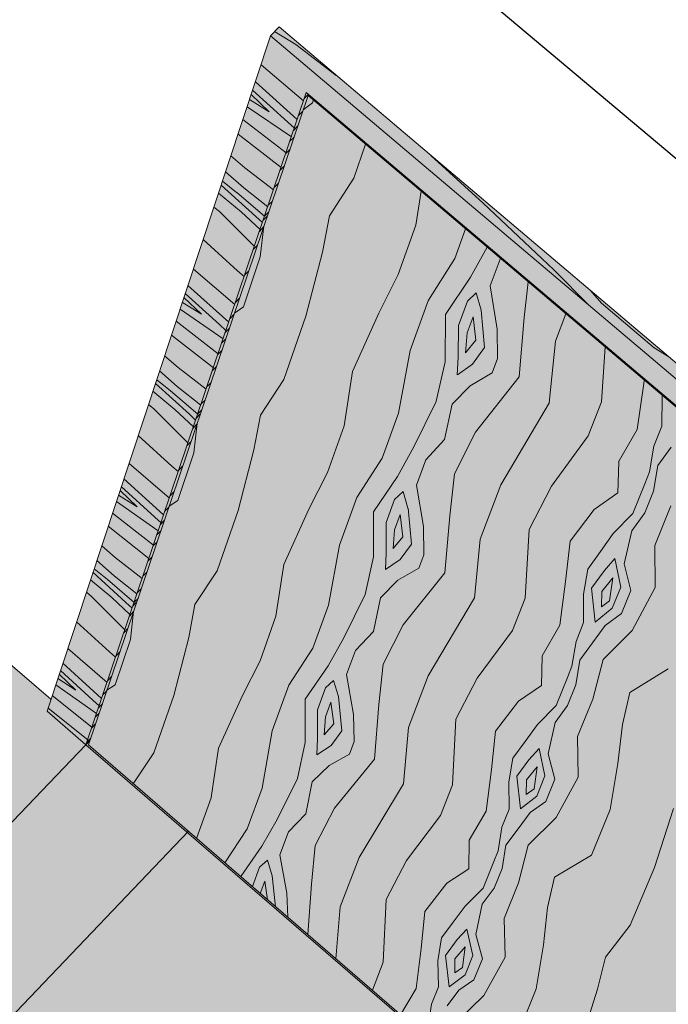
# Model space of a CAD drawing. Header units: centimetres. Extents: x 1151.07 to 1152.71, y 1902.53 to 1904.06.
# Tile 22 of 65: x 1151.91 to 1152.01, y 1902.99 to 1903.14. Entities that reach past the tile are written whole.
import ezdxf

# ---------------------------------------------------------------- set-up
doc = ezdxf.new("R2010")
doc.units = ezdxf.units.CM
for name, color, linetype, lineweight in [('_Przerywana-1', 254, 'Continuous', 9), ('Drzwi', 7, 'Continuous', 9), ('Drzwi-1', 250, 'Continuous', 9), ('Drzwi-3', 254, 'Continuous', 9), ('Wzór powierzchni', 7, 'Continuous', 9), ('Wzór powierzchni-1', 250, 'Continuous', 9), ('Ściany', 7, 'Continuous', 9), ('Ściany-1', 250, 'Continuous', 25)]:
    doc.layers.add(name, color=color, linetype=linetype, lineweight=lineweight)
doc.layers.add('Drzwi-2', color=7, linetype='Continuous', lineweight=9, true_color=0xebd9b4)
doc.layers.add('Wzór powierzchni-3', color=7, linetype='Continuous', lineweight=9, true_color=0xf1ebe7)

# ---------------------------------------------------------------- blocks, each defined once
blk = doc.blocks.new('FP_2-Aksono Kopia 1')
at = {"layer": 'Drzwi-2'}
blk.add_hatch(color=256, dxfattribs=at).paths.add_polyline_path([(1152.01932, 1902.94363), (1152.06441, 1903.04135), (1151.94673, 1903.14102), (1151.91208, 1903.03632), (1151.91811, 1903.0311), (1151.95226, 1903.13221), (1152.05623, 1903.0441), (1152.01312, 1902.94899), (1152.01823, 1902.94457)])
blk = doc.blocks.new('FP_3-Aksono Kopia 1')
at = {"layer": 'Drzwi-2'}
blk.add_hatch(color=256, dxfattribs=at).paths.add_polyline_path([(1151.91811, 1903.0311), (1151.91872, 1903.03173), (1151.95261, 1903.13184), (1151.95261, 1903.13192), (1151.95226, 1903.13221), (1151.91849, 1903.03222)])
blk = doc.blocks.new('FP_4-Aksono Kopia 1')
at = {"layer": 'Drzwi-2'}
blk.add_hatch(color=256, dxfattribs=at).paths.add_polyline_path([(1152.06441, 1903.04135), (1152.06572, 1903.04275), (1151.94804, 1903.14238), (1151.94673, 1903.14102), (1152.06294, 1903.04259)])
blk = doc.blocks.new('FP_5-Aksono Kopia 1')
at = {"layer": 'Drzwi-2'}
h = blk.add_hatch(color=256, dxfattribs=at)
h.paths.add_polyline_path([(1152.01291, 1902.94947), (1152.05582, 1903.04424), (1151.95254, 1903.13177), (1151.91849, 1903.03107), (1152.00301, 1902.95802)])
h.paths.add_polyline_path([(1152.02524, 1902.99442), (1152.02524, 1902.99447), (1152.02527, 1902.99442)])
h.paths.add_polyline_path([(1152.02522, 1902.99443), (1152.02458, 1902.99492), (1152.0242, 1902.99531), (1152.02463, 1902.99614), (1152.02519, 1902.99572), (1152.0256, 1902.9953), (1152.02522, 1902.99444)])
h.paths.add_polyline_path([(1152.02529, 1902.99444), (1152.02567, 1902.99539), (1152.02538, 1902.99562), (1152.02462, 1902.99628), (1152.02497, 1902.99669), (1152.0109, 1903.00875), (1152.01099, 1903.00898), (1152.01151, 1903.00967), (1152.01236, 1903.01058), (1152.01265, 1903.01073), (1152.02462, 1903.00048), (1152.02475, 1903.00064), (1152.02545, 1903.00136), (1152.02661, 1903.00113), (1152.02707, 1903.00171), (1152.02618, 1903.00329), (1152.02611, 1903.0039), (1152.02649, 1903.00447), (1152.02707, 1903.00508), (1152.02838, 1903.00481), (1152.03027, 1903.0035), (1152.03184, 1903.00175), (1152.03251, 1903.00043), (1152.03204, 1902.99953), (1152.03171, 1902.99926), (1152.03159, 1902.99907), (1152.03109, 1902.999), (1152.03057, 1902.99908), (1152.03012, 1902.99928), (1152.02901, 1902.99976), (1152.02882, 1902.99955), (1152.03008, 1902.99822), (1152.03081, 1902.99665), (1152.0305, 1902.99598), (1152.03005, 1902.99557), (1152.02993, 1902.99538), (1152.02939, 1902.9953), (1152.02875, 1902.99544), (1152.02837, 1902.99562), (1152.02742, 1902.99616), (1152.02709, 1902.99607), (1152.02669, 1902.99583), (1152.0256, 1902.99475)])
blk = doc.blocks.new('FP_7-Aksono Kopia 1')
at = {"layer": 'Drzwi-2'}
blk.add_hatch(color=256, dxfattribs=at).paths.add_polyline_path([(1152.05582, 1903.04424), (1152.05593, 1903.04435), (1151.95261, 1903.13184), (1151.95254, 1903.13177), (1152.04902, 1903.05)])
blk = doc.blocks.new('FP_9-Aksono Kopia 1')
at = {"layer": 'Wzór powierzchni-3'}
h = blk.add_hatch(color=256, dxfattribs=at)
h.paths.add_polyline_path([(1151.97361, 1902.76701), (1152.04515, 1902.84539), (1152.04215, 1902.84628), (1152.03921, 1902.84773), (1152.03622, 1902.84948), (1152.03116, 1902.85391), (1152.02726, 1902.8593), (1152.02475, 1902.86534), (1152.02426, 1902.86816), (1152.02377, 1902.87168), (1152.02437, 1902.87794), (1152.02652, 1902.88376), (1152.03022, 1902.88894), (1152.03112, 1902.88969), (1152.03504, 1902.8929), (1152.03565, 1902.89324), (1152.05034, 1902.90488), (1152.04706, 1902.9102), (1152.04621, 1902.91189), (1152.04547, 1902.91401), (1152.04485, 1902.91599), (1152.04382, 1902.91907), (1152.04335, 1902.92337), (1152.04325, 1902.9242), (1152.04317, 1902.92537), (1152.02053, 1902.94493), (1152.01932, 1902.94363), (1152.01312, 1902.94899), (1152.01375, 1902.95037), (1152.01291, 1902.94947), (1151.9185, 1903.0311), (1151.91872, 1903.03173), (1151.91811, 1903.0311), (1151.91208, 1903.03632), (1151.91267, 1903.03812), (1151.4963, 1903.39787), (1151.49508, 1903.39674), (1151.48968, 1903.4014), (1151.48966, 1903.40215), (1151.4894, 1903.40192), (1151.41416, 1903.46694), (1151.41415, 1903.46709), (1151.41392, 1903.46688), (1151.40865, 1903.47144), (1151.40847, 1903.47376), (1151.39036, 1903.4894), (1151.361, 1903.46555), (1151.36471, 1903.4312), (1151.30306, 1903.38079), (1151.30251, 1903.37854), (1151.40201, 1903.28996), (1151.40579, 1903.29202), (1151.41436, 1903.29511), (1151.42334, 1903.29688), (1151.43249, 1903.29729), (1151.44156, 1903.29632), (1151.45033, 1903.29401), (1151.45855, 1903.29041), (1151.466, 1903.28561), (1151.47248, 1903.27975), (1151.47782, 1903.27297), (1151.48186, 1903.26546), (1151.48449, 1903.25742), (1151.48564, 1903.24906), (1151.48569, 1903.24774), (1151.48527, 1903.2391), (1151.48339, 1903.23088), (1151.48003, 1903.22298), (1151.47902, 1903.2214), (1151.49572, 1903.20653), (1151.5297, 1903.22606), (1151.5323, 1903.22709), (1151.53564, 1903.22731), (1151.53826, 1903.22667), (1151.53968, 1903.22609), (1151.5417, 1903.22681), (1151.54434, 1903.22686), (1151.54649, 1903.22621), (1151.548, 1903.22535), (1151.54953, 1903.22393), (1151.55095, 1903.22219), (1151.58316, 1903.1745), (1151.58637, 1903.17634), (1151.58753, 1903.17695), (1151.58918, 1903.17731), (1151.59125, 1903.17732), (1151.59373, 1903.17657), (1151.59449, 1903.17621), (1151.59604, 1903.17514), (1151.59757, 1903.17363), (1151.59915, 1903.17155), (1151.60015, 1903.16991), (1151.6008, 1903.16868), (1151.60142, 1903.16735), (1151.60193, 1903.16594), (1151.60239, 1903.16388), (1151.60247, 1903.16234), (1151.60248, 1903.16193), (1151.60217, 1903.16021), (1151.60126, 1903.15801), (1151.58909, 1903.13839), (1151.588, 1903.13691), (1151.58641, 1903.13567), (1151.58181, 1903.13296), (1151.58255, 1903.13215), (1151.5828, 1903.1315), (1151.58284, 1903.13129), (1151.5828, 1903.13086), (1151.58264, 1903.13044), (1151.58236, 1903.13008), (1151.582, 1903.12972), (1151.60389, 1903.11023), (1151.68987, 1903.19478), (1151.7534, 1903.13959), (1151.73679, 1903.04583), (1151.69418, 1903.00266), (1151.94385, 1902.77949), (1151.95096, 1902.78722), (1151.9684, 1902.77167)])
h.paths.add_polyline_path([(1152.04617, 1902.84652), (1152.06478, 1902.89058), (1152.06441, 1902.89085), (1152.05936, 1902.89355), (1152.05327, 1902.89522), (1152.04706, 1902.89546), (1152.04099, 1902.89423), (1152.03636, 1902.89203), (1152.03098, 1902.88771), (1152.02772, 1902.88306), (1152.0257, 1902.87757), (1152.02513, 1902.87162), (1152.02606, 1902.8656), (1152.02845, 1902.85987), (1152.03215, 1902.85484), (1152.03311, 1902.85391), (1152.03696, 1902.85063), (1152.0377, 1902.85015), (1152.04259, 1902.8475), (1152.04611, 1902.84653)])
h.paths.add_polyline_path([(1152.04894, 1902.84949), (1152.07492, 1902.87793), (1152.07349, 1902.88131), (1152.06977, 1902.88629), (1152.06881, 1902.88722), (1152.06596, 1902.88969), (1152.05095, 1902.85423)])
h.paths.add_polyline_path([(1152.07686, 1902.88005), (1152.08514, 1902.88911), (1152.08496, 1902.88926), (1152.08136, 1902.88914), (1152.08032, 1902.8891), (1152.0779, 1902.88909), (1152.07774, 1902.88767)])
h.paths.add_polyline_path([(1152.07547, 1902.88006), (1152.07652, 1902.8894), (1152.07521, 1902.88964), (1152.07331, 1902.89), (1152.07301, 1902.89), (1152.07274, 1902.89013), (1152.07255, 1902.89023), (1152.07042, 1902.89072), (1152.06701, 1902.89217), (1152.06649, 1902.89092), (1152.07076, 1902.88722), (1152.07292, 1902.88445), (1152.07467, 1902.88187), (1152.07546, 1902.88009)])
h.paths.add_polyline_path([(1152.07846, 1902.89052), (1152.08333, 1902.89067), (1152.07856, 1902.8948), (1152.07808, 1902.8906)])
h.paths.add_polyline_path([(1152.0767, 1902.89087), (1152.07727, 1902.89591), (1152.07436, 1902.89842), (1152.07395, 1902.89141), (1152.07614, 1902.89098)])
h.paths.add_polyline_path([(1152.0725, 1902.8917), (1152.07296, 1902.89964), (1152.07092, 1902.90139), (1152.06754, 1902.89342), (1152.07076, 1902.89204), (1152.07246, 1902.89171)])
h.paths.add_polyline_path([(1152.06531, 1902.89182), (1152.06565, 1902.89269), (1152.06441, 1902.8932), (1152.06264, 1902.8941), (1152.05608, 1902.89869), (1152.05464, 1902.9001), (1152.05274, 1902.90225), (1152.05127, 1902.90382), (1152.04082, 1902.89556), (1152.04706, 1902.89676), (1152.05143, 1902.89671), (1152.05339, 1902.89651), (1152.05988, 1902.89471), (1152.06522, 1902.89186)])
h.paths.add_polyline_path([(1152.06622, 1902.89398), (1152.06977, 1902.90239), (1152.06007, 1902.91077), (1152.05236, 1902.90464), (1152.057, 1902.89969), (1152.06349, 1902.89515), (1152.06486, 1902.89456)])
h.paths.add_polyline_path([(1152.05143, 1902.90575), (1152.05897, 1902.91172), (1152.04477, 1902.92399), (1152.04531, 1902.91902), (1152.04773, 1902.91189), (1152.05133, 1902.90591)])
blk = doc.blocks.new('FP_28-Aksono Kopia 1')
at = {"layer": 'Drzwi-3'}
for p, q in [((1151.94524, 1903.13653), (1151.95183, 1903.13094)), ((1151.94437, 1903.13389), (1151.95085, 1903.12804)), ((1151.94371, 1903.1319), (1151.94649, 1903.12925)), ((1151.94938, 1903.12762), (1151.94393, 1903.13256)), ((1151.94649, 1903.12925), (1151.94345, 1903.13112)), ((1151.94308, 1903.12999), (1151.94994, 1903.12533)), ((1151.94243, 1903.12804), (1151.94911, 1903.12288)), ((1151.94937, 1903.12763), (1151.95041, 1903.12671)), ((1151.94168, 1903.12578), (1151.94834, 1903.1206)), ((1151.94056, 1903.12238), (1151.94273, 1903.12054)), ((1151.93974, 1903.11992), (1151.94255, 1903.11744)), ((1151.94273, 1903.12054), (1151.94717, 1903.11714)), ((1151.93927, 1903.11849), (1151.94146, 1903.11674)), ((1151.93865, 1903.1166), (1151.94216, 1903.11373)), ((1151.93907, 1903.11787), (1151.94445, 1903.11298)), ((1151.94147, 1903.11674), (1151.94579, 1903.11306)), ((1151.94256, 1903.11743), (1151.94628, 1903.1145)), ((1151.93794, 1903.11446), (1151.9388, 1903.11376)), ((1151.93879, 1903.11377), (1151.94421, 1903.10837)), ((1151.94216, 1903.11372), (1151.94509, 1903.11097)), ((1151.94445, 1903.11298), (1151.94546, 1903.11207)), ((1151.93627, 1903.10941), (1151.94161, 1903.10455)), ((1151.93475, 1903.10484), (1151.94117, 1903.09936)), ((1151.94161, 1903.10456), (1151.94263, 1903.10369)), ((1151.93392, 1903.10232), (1151.94024, 1903.09661)), ((1151.93601, 1903.09784), (1151.93305, 1903.09969)), ((1151.9333, 1903.10044), (1151.936, 1903.09785)), ((1151.93881, 1903.09624), (1151.9335, 1903.10106)), ((1151.93269, 1903.09862), (1151.93937, 1903.09403)), ((1151.93208, 1903.09677), (1151.93858, 1903.0917)), ((1151.93881, 1903.09624), (1151.93981, 1903.09535)), ((1151.93137, 1903.09462), (1151.93785, 1903.08954)), ((1151.9303, 1903.09139), (1151.93242, 1903.08958)), ((1151.92953, 1903.08905), (1151.93226, 1903.08662)), ((1151.93242, 1903.08958), (1151.93674, 1903.08625)), ((1151.92908, 1903.08769), (1151.93121, 1903.08597)), ((1151.92848, 1903.0859), (1151.9319, 1903.08308)), ((1151.92888, 1903.0871), (1151.93413, 1903.08233)), ((1151.93122, 1903.08597), (1151.93543, 1903.08237)), ((1151.93226, 1903.08662), (1151.93589, 1903.08374)), ((1151.92781, 1903.08386), (1151.92864, 1903.08318)), ((1151.92864, 1903.08318), (1151.93392, 1903.07791)), ((1151.9319, 1903.08308), (1151.93476, 1903.08038)), ((1151.93413, 1903.08233), (1151.93511, 1903.08143)), ((1151.92622, 1903.07906), (1151.93143, 1903.07431)), ((1151.92478, 1903.07471), (1151.93103, 1903.06935)), ((1151.93143, 1903.07431), (1151.93242, 1903.07346)), ((1151.92399, 1903.07232), (1151.93015, 1903.06673)), ((1151.92876, 1903.0664), (1151.92359, 1903.07112)), ((1151.92604, 1903.06799), (1151.92316, 1903.06982)), ((1151.9234, 1903.07053), (1151.92604, 1903.06799)), ((1151.92282, 1903.0688), (1151.92932, 1903.06427)), ((1151.92224, 1903.06703), (1151.92857, 1903.06206)), ((1151.92876, 1903.0664), (1151.92974, 1903.06553)), ((1151.92156, 1903.06499), (1151.92787, 1903.06)), ((1151.92055, 1903.06192), (1151.92261, 1903.06015)), ((1151.92261, 1903.06015), (1151.92682, 1903.05687)), ((1151.91981, 1903.05969), (1151.92247, 1903.05731)), ((1151.9192, 1903.05784), (1151.92431, 1903.05316)), ((1151.91938, 1903.05839), (1151.92146, 1903.05671)), ((1151.92247, 1903.05731), (1151.92601, 1903.05448)), ((1151.91882, 1903.05669), (1151.92214, 1903.05392)), ((1151.92146, 1903.05671), (1151.92557, 1903.05318)), ((1151.91817, 1903.05475), (1151.91898, 1903.05408)), ((1151.91899, 1903.05408), (1151.92414, 1903.04894)), ((1151.92214, 1903.05392), (1151.92493, 1903.05129)), ((1151.92431, 1903.05316), (1151.92527, 1903.05228)), ((1151.91666, 1903.05018), (1151.92174, 1903.04553)), ((1151.91529, 1903.04603), (1151.92138, 1903.04078)), ((1151.92174, 1903.04553), (1151.9227, 1903.0447)), ((1151.91454, 1903.04376), (1151.92054, 1903.03829)), ((1151.91397, 1903.04205), (1151.91655, 1903.03957)), ((1151.9192, 1903.038), (1151.91416, 1903.04262)), ((1151.91343, 1903.0404), (1151.91975, 1903.03595)), ((1151.91655, 1903.03957), (1151.91375, 1903.04138)), ((1151.91287, 1903.03873), (1151.91904, 1903.03384)), ((1151.9192, 1903.038), (1151.92015, 1903.03714)), ((1151.91223, 1903.03678), (1151.91838, 1903.03188))]:
    blk.add_line(p, q, dxfattribs=at)
blk = doc.blocks.new('FP_29-Aksono Kopia 1')
at = {"layer": 'Drzwi-3'}
for p, q in [((1151.95195, 1903.13128), (1151.95259, 1903.13194)), ((1151.95107, 1903.12868), (1151.95172, 1903.12935)), ((1151.95028, 1903.12634), (1151.95094, 1903.12703)), ((1151.94972, 1903.12468), (1151.95035, 1903.1253)), ((1151.94907, 1903.12277), (1151.94971, 1903.1234)), ((1151.94819, 1903.12016), (1151.94883, 1903.12081)), ((1151.94731, 1903.11755), (1151.94794, 1903.11818)), ((1151.94636, 1903.11473), (1151.94698, 1903.11532)), ((1151.94581, 1903.11309), (1151.94643, 1903.11371)), ((1151.94557, 1903.11241), (1151.94604, 1903.1129)), ((1151.94604, 1903.1129), (1151.94622, 1903.11309)), ((1151.94499, 1903.11069), (1151.94566, 1903.11143)), ((1151.94404, 1903.10787), (1151.94469, 1903.10857)), ((1151.94271, 1903.10393), (1151.94335, 1903.1046)), ((1151.94128, 1903.09969), (1151.94191, 1903.10034)), ((1151.94044, 1903.09721), (1151.94108, 1903.09787)), ((1151.93969, 1903.09499), (1151.94033, 1903.09567)), ((1151.93916, 1903.09342), (1151.93978, 1903.09402)), ((1151.93855, 1903.0916), (1151.93916, 1903.09222)), ((1151.93771, 1903.08912), (1151.93833, 1903.08976)), ((1151.93687, 1903.08663), (1151.93749, 1903.08726)), ((1151.93597, 1903.08396), (1151.93657, 1903.08454)), ((1151.93544, 1903.0824), (1151.93605, 1903.08301)), ((1151.93522, 1903.08175), (1151.93567, 1903.08223)), ((1151.93567, 1903.08223), (1151.93585, 1903.08241)), ((1151.93467, 1903.08012), (1151.93532, 1903.08084)), ((1151.93376, 1903.07744), (1151.9344, 1903.07812)), ((1151.9325, 1903.07369), (1151.93312, 1903.07435)), ((1151.93113, 1903.06966), (1151.93175, 1903.07029)), ((1151.93034, 1903.0673), (1151.93096, 1903.06795)), ((1151.92962, 1903.06518), (1151.93025, 1903.06585)), ((1151.92912, 1903.06369), (1151.92972, 1903.06428)), ((1151.92853, 1903.06196), (1151.92914, 1903.06257)), ((1151.92774, 1903.05961), (1151.92835, 1903.06023)), ((1151.92694, 1903.05724), (1151.92755, 1903.05785)), ((1151.92608, 1903.05469), (1151.92667, 1903.05526)), ((1151.92537, 1903.05259), (1151.92581, 1903.05306)), ((1151.92558, 1903.05321), (1151.92618, 1903.0538)), ((1151.92581, 1903.05306), (1151.92599, 1903.05324)), ((1151.92485, 1903.05104), (1151.92548, 1903.05174)), ((1151.92398, 1903.04848), (1151.92461, 1903.04915)), ((1151.92278, 1903.04491), (1151.92339, 1903.04556)), ((1151.92148, 1903.04107), (1151.92209, 1903.0417)), ((1151.92072, 1903.03883), (1151.92133, 1903.03947)), ((1151.92004, 1903.03682), (1151.92065, 1903.03747)), ((1151.91956, 1903.03539), (1151.92015, 1903.03598)), ((1151.919, 1903.03374), (1151.9196, 1903.03434)), ((1151.91825, 1903.0315), (1151.91884, 1903.03211))]:
    blk.add_line(p, q, dxfattribs=at)
blk = doc.blocks.new('FP_30-Aksono Kopia 1')
at = {"layer": 'Drzwi-3'}
for p, q in [((1151.95064, 1903.13965), (1151.94735, 1903.14166)), ((1151.95691, 1903.13487), (1151.95064, 1903.13965)), ((1151.97965, 1903.11508), (1151.97157, 1903.12246)), ((1151.99061, 1903.10472), (1151.97965, 1903.11508)), ((1151.99061, 1903.10472), (1151.99615, 1903.09916)), ((1151.99798, 1903.09956), (1151.99625, 1903.10157)), ((1152.00615, 1903.09264), (1151.99798, 1903.09956)), ((1152.00846, 1903.09122), (1152.00615, 1903.09264)), ((1152.01845, 1903.08223), (1152.01003, 1903.0874)), ((1152.02483, 1903.07737), (1152.01845, 1903.08223)), ((1152.04797, 1903.05724), (1152.03974, 1903.06475)), ((1152.05913, 1903.04669), (1152.04797, 1903.05724)), ((1152.05913, 1903.04669), (1152.06443, 1903.04138)), ((1152.0656, 1903.04262), (1152.06485, 1903.04349))]:
    blk.add_line(p, q, dxfattribs=at)
blk = doc.blocks.new('FP_31-Aksono Kopia 1')
at = {"layer": 'Drzwi-3'}
for p, q in [((1151.95179, 1903.12954), (1151.95321, 1903.1306)), ((1151.95321, 1903.13061), (1151.95337, 1903.13107)), ((1151.9596, 1903.11895), (1151.96143, 1903.12423)), ((1151.95583, 1903.11308), (1151.9596, 1903.11895)), ((1151.96921, 1903.11163), (1151.97005, 1903.11693)), ((1151.95475, 1903.10747), (1151.95583, 1903.11308)), ((1151.94513, 1903.10676), (1151.94569, 1903.11152)), ((1151.96649, 1903.10402), (1151.96921, 1903.11163)), ((1151.97526, 1903.1065), (1151.97693, 1903.1111)), ((1151.95217, 1903.09756), (1151.95475, 1903.10747)), ((1151.97772, 1903.10358), (1151.98028, 1903.10825)), ((1151.9425, 1903.09902), (1151.94513, 1903.10676)), ((1151.97117, 1903.10005), (1151.97526, 1903.1065)), ((1151.98076, 1903.10225), (1151.98229, 1903.10638)), ((1151.98229, 1903.10638), (1151.98238, 1903.10648)), ((1151.96348, 1903.09801), (1151.96649, 1903.10402)), ((1151.97772, 1903.10358), (1151.97384, 1903.09779)), ((1151.98603, 1903.09736), (1151.98666, 1903.10285)), ((1151.97723, 1903.09985), (1151.9786, 1903.10117)), ((1151.9786, 1903.10117), (1151.97936, 1903.09846)), ((1151.98181, 1903.09555), (1151.98076, 1903.10225)), ((1151.96834, 1903.09225), (1151.97117, 1903.10006)), ((1151.97584, 1903.09608), (1151.97723, 1903.09985)), ((1151.94113, 1903.09803), (1151.9425, 1903.09901)), ((1151.97936, 1903.09846), (1151.97986, 1903.09267)), ((1151.94876, 1903.08775), (1151.95217, 1903.09756)), ((1151.9594, 1903.08899), (1151.96348, 1903.09801)), ((1151.97378, 1903.09047), (1151.97384, 1903.09779)), ((1151.97718, 1903.09494), (1151.97811, 1903.09745)), ((1151.97811, 1903.09745), (1151.97852, 1903.09381)), ((1151.98522, 1903.08812), (1151.98603, 1903.09736)), ((1151.99088, 1903.09367), (1151.99249, 1903.09791)), ((1151.9758, 1903.0912), (1151.97584, 1903.09608)), ((1151.98187, 1903.09096), (1151.98181, 1903.09555)), ((1151.97693, 1903.09188), (1151.97718, 1903.09494)), ((1151.97693, 1903.09188), (1151.97852, 1903.09381)), ((1151.98991, 1903.08413), (1151.99088, 1903.09367)), ((1151.96653, 1903.08251), (1151.96834, 1903.09225)), ((1151.97803, 1903.09012), (1151.97986, 1903.09267)), ((1151.99802, 1903.08428), (1151.99856, 1903.09277)), ((1151.9724, 1903.08435), (1151.97378, 1903.09047)), ((1151.97566, 1903.08846), (1151.9758, 1903.0912)), ((1151.98105, 1903.08878), (1151.98187, 1903.09096)), ((1151.95811, 1903.08055), (1151.95941, 1903.08899)), ((1151.97567, 1903.08846), (1151.97803, 1903.09012)), ((1151.94515, 1903.0822), (1151.94876, 1903.08775)), ((1151.97766, 1903.08676), (1151.98105, 1903.08878)), ((1151.97848, 1903.07957), (1151.98522, 1903.08812)), ((1152.00454, 1903.0871), (1152.0046, 1903.08765)), ((1151.97484, 1903.08388), (1151.97766, 1903.08676)), ((1152.00354, 1903.08), (1152.00454, 1903.0871)), ((1152.00737, 1903.08051), (1152.00738, 1903.08511)), ((1152.00738, 1903.08511), (1152.00741, 1903.08527)), ((1151.96893, 1903.07727), (1151.9724, 1903.08434)), ((1151.97369, 1903.07842), (1151.97485, 1903.08388)), ((1151.98241, 1903.07141), (1151.98992, 1903.08414)), ((1151.99596, 1903.07899), (1151.99802, 1903.08428)), ((1151.94414, 1903.07685), (1151.94515, 1903.0822)), ((1151.96399, 1903.07553), (1151.96653, 1903.08251)), ((1151.93482, 1903.07636), (1151.93534, 1903.0809)), ((1151.95553, 1903.07333), (1151.95811, 1903.08055)), ((1152.00066, 1903.07499), (1152.00355, 1903.08)), ((1152.00613, 1903.07739), (1152.00737, 1903.08051)), ((1151.9708, 1903.07529), (1151.97369, 1903.07842)), ((1151.9752, 1903.07313), (1151.97848, 1903.07957)), ((1151.99025, 1903.07117), (1151.99596, 1903.07899)), ((1151.94169, 1903.06741), (1151.94414, 1903.07685)), ((1151.96639, 1903.07269), (1151.96893, 1903.07727)), ((1152.00544, 1903.07341), (1152.00613, 1903.0774)), ((1152.00674, 1903.07439), (1152.00878, 1903.07723)), ((1151.93233, 1903.06899), (1151.93482, 1903.07636)), ((1151.96008, 1903.06944), (1151.96399, 1903.07553)), ((1151.96935, 1903.07136), (1151.9708, 1903.07529)), ((1152.00055, 1903.07016), (1152.00067, 1903.07499)), ((1152.00605, 1903.07042), (1152.00674, 1903.07439)), ((1151.95265, 1903.06763), (1151.95553, 1903.07333)), ((1151.96639, 1903.07269), (1151.96268, 1903.06722)), ((1151.97448, 1903.06658), (1151.9752, 1903.07313)), ((1152.00471, 1903.07156), (1152.00544, 1903.07341)), ((1151.97041, 1903.06493), (1151.96935, 1903.07136)), ((1151.97919, 1903.06296), (1151.9824, 1903.0714)), ((1151.98677, 1903.06446), (1151.99025, 1903.07117)), ((1152.00287, 1903.06696), (1152.00471, 1903.07156)), ((1151.95739, 1903.06203), (1151.96008, 1903.06944)), ((1151.96463, 1903.06555), (1151.96594, 1903.06913)), ((1151.96594, 1903.06913), (1151.96726, 1903.07037)), ((1151.96726, 1903.07037), (1151.96801, 1903.06776)), ((1151.99685, 1903.06759), (1152.00055, 1903.07016)), ((1152.0047, 1903.06704), (1152.00605, 1903.07042)), ((1151.931, 1903.06807), (1151.93233, 1903.06899)), ((1151.94876, 1903.05907), (1151.95265, 1903.06763)), ((1151.96802, 1903.06776), (1151.96854, 1903.06221)), ((1151.99313, 1903.06266), (1151.99685, 1903.06759)), ((1152.00628, 1903.06201), (1152.00875, 1903.06813)), ((1151.93845, 1903.05808), (1151.94169, 1903.06741)), ((1151.96267, 1903.06022), (1151.96268, 1903.06722)), ((1151.96593, 1903.06444), (1151.96681, 1903.06682)), ((1151.96681, 1903.06682), (1151.96723, 1903.06332)), ((1151.97375, 1903.05775), (1151.97448, 1903.06658)), ((1151.99983, 1903.06383), (1152.00287, 1903.06696)), ((1152.00268, 1903.06425), (1152.0047, 1903.06704)), ((1151.96462, 1903.06088), (1151.96463, 1903.06555)), ((1151.97049, 1903.06054), (1151.97041, 1903.06493)), ((1151.96571, 1903.06151), (1151.96593, 1903.06444)), ((1151.96571, 1903.06151), (1151.96723, 1903.06332)), ((1151.98616, 1903.05384), (1151.98677, 1903.06446)), ((1151.99784, 1903.06107), (1151.99983, 1903.06383)), ((1152.00153, 1903.05914), (1152.00268, 1903.06425)), ((1151.9557, 1903.05274), (1151.95739, 1903.06203)), ((1151.96679, 1903.0598), (1151.96854, 1903.06221)), ((1151.97832, 1903.05385), (1151.97919, 1903.06296)), ((1151.99245, 1903.05642), (1151.99313, 1903.06266)), ((1152.00633, 1903.05546), (1152.00628, 1903.06201)), ((1151.96137, 1903.05438), (1151.96267, 1903.06022)), ((1151.96451, 1903.05826), (1151.96462, 1903.06088)), ((1151.96972, 1903.05847), (1151.97049, 1903.06054)), ((1151.99586, 1903.05832), (1151.99784, 1903.06107)), ((1152.00008, 1903.05997), (1151.99845, 1903.05813)), ((1152.00099, 1903.05556), (1152.00008, 1903.05997)), ((1151.94756, 1903.05102), (1151.94876, 1903.05907)), ((1151.96451, 1903.05826), (1151.96679, 1903.0598)), ((1151.96645, 1903.0566), (1151.96972, 1903.05847)), ((1152.00256, 1903.05503), (1152.00153, 1903.05914)), ((1151.93499, 1903.05283), (1151.93845, 1903.05808)), ((1151.96729, 1903.0497), (1151.97375, 1903.05775)), ((1151.99522, 1903.05446), (1151.99586, 1903.05832)), ((1151.99845, 1903.05813), (1151.99647, 1903.05539)), ((1151.99804, 1903.05486), (1151.99978, 1903.05699)), ((1151.99978, 1903.05699), (1151.99924, 1903.05343)), ((1151.96374, 1903.05389), (1151.96645, 1903.0566)), ((1151.99154, 1903.04964), (1151.99245, 1903.05642)), ((1151.99647, 1903.05539), (1151.99703, 1903.05012)), ((1151.99967, 1903.05227), (1152.00099, 1903.05556)), ((1152.00275, 1903.04884), (1152.00633, 1903.05546)), ((1151.95806, 1903.04767), (1151.96137, 1903.05438)), ((1151.96266, 1903.04868), (1151.96374, 1903.05389)), ((1151.97115, 1903.04181), (1151.97833, 1903.05386)), ((1151.98421, 1903.04882), (1151.98616, 1903.05384)), ((1151.99523, 1903.05006), (1151.99522, 1903.05446)), ((1151.99798, 1903.0525), (1151.99804, 1903.05486)), ((1152.00112, 1903.05143), (1152.00256, 1903.05503)), ((1151.93404, 1903.04773), (1151.93499, 1903.05283)), ((1151.95329, 1903.0461), (1151.9557, 1903.05274)), ((1151.99924, 1903.05343), (1151.99798, 1903.0525)), ((1151.92502, 1903.04743), (1151.92549, 1903.05177)), ((1151.9451, 1903.04414), (1151.94756, 1903.05102)), ((1151.99703, 1903.05012), (1151.99967, 1903.05227)), ((1151.99859, 1903.04959), (1152.00112, 1903.05143)), ((1151.96415, 1903.04359), (1151.96729, 1903.0497)), ((1151.98879, 1903.0449), (1151.99154, 1903.04964)), ((1151.99406, 1903.0471), (1151.99523, 1903.05006)), ((1151.99662, 1903.04689), (1151.99859, 1903.04959)), ((1151.93173, 1903.03873), (1151.93404, 1903.04773)), ((1151.95988, 1903.04574), (1151.96266, 1903.04868)), ((1151.97874, 1903.04144), (1151.98421, 1903.04882)), ((1151.99825, 1903.04431), (1152.00275, 1903.04884)), ((1151.92264, 1903.04041), (1151.92502, 1903.04743)), ((1151.95563, 1903.04333), (1151.95806, 1903.04767)), ((1151.99342, 1903.0433), (1151.99406, 1903.0471)), ((1151.99467, 1903.04421), (1151.99662, 1903.04689)), ((1151.94953, 1903.04033), (1151.95329, 1903.04609)), ((1151.9585, 1903.042), (1151.95988, 1903.04574)), ((1151.98871, 1903.04028), (1151.98879, 1903.0449)), ((1151.94235, 1903.03874), (1151.9451, 1903.04414)), ((1151.95563, 1903.04333), (1151.95206, 1903.03816)), ((1151.9635, 1903.03733), (1151.96415, 1903.04359)), ((1151.99272, 1903.04154), (1151.99342, 1903.0433)), ((1151.99403, 1903.04042), (1151.99467, 1903.04421)), ((1151.99665, 1903.03818), (1151.99825, 1903.04431)), ((1151.95957, 1903.03582), (1151.9585, 1903.042)), ((1151.96809, 1903.03377), (1151.97114, 1903.0418)), ((1152.00239, 1903.03919), (1152.00836, 1903.04286)), ((1151.92136, 1903.03956), (1151.92264, 1903.04041)), ((1151.94698, 1903.03328), (1151.94953, 1903.04034)), ((1151.95522, 1903.03993), (1151.95648, 1903.04109)), ((1151.95648, 1903.04109), (1151.95723, 1903.03858)), ((1151.97541, 1903.03507), (1151.97874, 1903.04144)), ((1151.98515, 1903.03788), (1151.98871, 1903.04028)), ((1151.99097, 1903.03717), (1151.99272, 1903.04154)), ((1151.99275, 1903.03721), (1151.99403, 1903.04042)), ((1151.92865, 1903.02984), (1151.93173, 1903.03873)), ((1151.93863, 1903.0306), (1151.94235, 1903.03874)), ((1151.95397, 1903.03652), (1151.95522, 1903.03993)), ((1151.95723, 1903.03857), (1151.95777, 1903.03325)), ((1152.00125, 1903.03425), (1152.00239, 1903.03919)), ((1151.9521, 1903.03145), (1151.95206, 1903.03816)), ((1151.95523, 1903.03543), (1151.95607, 1903.0377)), ((1151.95607, 1903.0377), (1151.9565, 1903.03434)), ((1151.96285, 1903.02888), (1151.9635, 1903.03733)), ((1151.98158, 1903.03323), (1151.98515, 1903.03788)), ((1151.98806, 1903.03423), (1151.99097, 1903.03717)), ((1151.99082, 1903.03458), (1151.99275, 1903.03721)), ((1151.99431, 1903.03237), (1151.99665, 1903.03818)), ((1151.95399, 1903.03205), (1151.95397, 1903.03652)), ((1151.95968, 1903.03161), (1151.95957, 1903.03582)), ((1151.95503, 1903.03263), (1151.95523, 1903.03543)), ((1151.95503, 1903.03263), (1151.9565, 1903.03434)), ((1151.97489, 1903.02491), (1151.97541, 1903.03507)), ((1151.98615, 1903.03162), (1151.98806, 1903.03423)), ((1151.98974, 1903.0297), (1151.99082, 1903.03458)), ((1152.00054, 1903.0282), (1152.00125, 1903.03425)), ((1151.9454, 1903.0244), (1151.94698, 1903.03328)), ((1151.95609, 1903.03098), (1151.95777, 1903.03325)), ((1151.9673, 1903.02506), (1151.96809, 1903.03377)), ((1151.98096, 1903.02727), (1151.98158, 1903.03323)), ((1151.95088, 1903.02588), (1151.9521, 1903.03145)), ((1151.95389, 1903.02954), (1151.95399, 1903.03205)), ((1151.95389, 1903.02954), (1151.95609, 1903.03098)), ((1151.95894, 1903.02964), (1151.95968, 1903.03161)), ((1151.98425, 1903.02903), (1151.98615, 1903.03162)), ((1151.9944, 1903.02609), (1151.99431, 1903.03237)), ((1151.92544, 1903.02506), (1151.92865, 1903.02984)), ((1151.93751, 1903.02291), (1151.93863, 1903.0306)), ((1151.95579, 1903.02791), (1151.95894, 1903.02964)), ((1151.98832, 1903.03053), (1151.98676, 1903.02879)), ((1151.98924, 1903.02629), (1151.98832, 1903.03053)), ((1151.99076, 1903.02575), (1151.98974, 1903.0297)), ((1151.95318, 1903.02537), (1151.95579, 1903.02791)), ((1151.95665, 1903.02128), (1151.96285, 1903.02888)), ((1151.98365, 1903.02534), (1151.98425, 1903.02903)), ((1151.98676, 1903.02879), (1151.98486, 1903.02621)), ((1151.99937, 1903.02106), (1152.00054, 1903.0282)), ((1151.98013, 1903.02079), (1151.98096, 1903.02727)), ((1151.98638, 1903.02567), (1151.98805, 1903.02768)), ((1151.98805, 1903.02768), (1151.98756, 1903.02428)), ((1151.94772, 1903.01951), (1151.95088, 1903.02588)), ((1151.95217, 1903.02039), (1151.95318, 1903.02537)), ((1151.96043, 1903.01365), (1151.96731, 1903.02507)), ((1151.97303, 1903.02013), (1151.97489, 1903.02491)), ((1151.9837, 1903.02112), (1151.98365, 1903.02534)), ((1151.98486, 1903.02621), (1151.98544, 1903.02115)), ((1151.98635, 1903.02341), (1151.98638, 1903.02567)), ((1151.98798, 1903.02316), (1151.98924, 1903.02629)), ((1151.98938, 1903.02233), (1151.99076, 1903.02575)), ((1151.99098, 1903.01982), (1151.9944, 1903.02609)), ((1151.9431, 1903.01808), (1151.9454, 1903.0244)), ((1151.98756, 1903.02428), (1151.98635, 1903.02341)), ((1151.93525, 1903.01658), (1151.93751, 1903.0229)), ((1151.98544, 1903.02115), (1151.98798, 1903.02316)), ((1151.98696, 1903.02061), (1151.98938, 1903.02233)), ((1151.94949, 1903.01762), (1151.95217, 1903.02039)), ((1151.95364, 1903.01548), (1151.95665, 1903.02128)), ((1151.9775, 1903.0163), (1151.98013, 1903.02079)), ((1151.98258, 1903.01831), (1151.9837, 1903.02112)), ((1151.98507, 1903.01806), (1151.98696, 1903.02061)), ((1151.99645, 1903.01398), (1151.99937, 1903.02106)), ((1152.00623, 1903.0121), (1152.00918, 1903.0212)), ((1151.94539, 1903.01539), (1151.94772, 1903.01951)), ((1151.96779, 1903.01316), (1151.97303, 1903.02013)), ((1151.98666, 1903.01556), (1151.99098, 1903.01982)), ((1151.93962, 1903.01281), (1151.9431, 1903.01808)), ((1151.94817, 1903.01406), (1151.94949, 1903.01762)), ((1151.98199, 1903.01468), (1151.98258, 1903.01831)), ((1151.98319, 1903.01552), (1151.98507, 1903.01806)), ((1151.97745, 1903.01186), (1151.9775, 1903.0163)), ((1151.94539, 1903.01539), (1151.94209, 1903.01067)), ((1151.95305, 1903.00949), (1151.95364, 1903.01548)), ((1151.98133, 1903.013), (1151.98199, 1903.01468)), ((1151.9826, 1903.01191), (1151.98319, 1903.01552)), ((1151.98516, 1903.00971), (1151.98666, 1903.01556)), ((1151.94501, 1903.01213), (1151.94623, 1903.01323)), ((1151.94623, 1903.01323), (1151.94697, 1903.0108)), ((1151.94925, 1903.00811), (1151.94817, 1903.01406)), ((1151.95752, 1903.006), (1151.96043, 1903.01364)), ((1151.96461, 1903.00712), (1151.96779, 1903.01316)), ((1151.97966, 1903.00885), (1151.98133, 1903.013)), ((1151.9907, 1903.01058), (1151.99645, 1903.01398)), ((1151.9439, 1903.00911), (1151.94501, 1903.01214)), ((1151.97402, 1903.00963), (1151.97745, 1903.01186)), ((1151.98138, 1903.00886), (1151.9826, 1903.01191)), ((1152.00245, 1903.00313), (1152.00623, 1903.0121)), ((1151.94513, 1903.00804), (1151.94585, 1903.00998)), ((1151.94585, 1903.00998), (1151.94624, 1903.00708)), ((1151.94697, 1903.0108), (1151.94749, 1903.006)), ((1151.9706, 1903.00524), (1151.97402, 1903.00963)), ((1151.98293, 1903.00418), (1151.98516, 1903.00971)), ((1151.98963, 1903.00586), (1151.9907, 1903.01058)), ((1151.94937, 1903.00438), (1151.94925, 1903.00812)), ((1151.9525, 1903.00168), (1151.95305, 1903.00949)), ((1151.97686, 1903.00608), (1151.97966, 1903.00885)), ((1151.97953, 1903.00637), (1151.98138, 1903.00886)), ((1151.96417, 1902.99738), (1151.96461, 1903.00712)), ((1151.95684, 1902.99793), (1151.95752, 1903.006)), ((1151.97004, 1902.99953), (1151.9706, 1903.00524)), ((1151.97503, 1903.00361), (1151.97686, 1903.00608)), ((1151.97852, 1903.00171), (1151.97953, 1903.00637)), ((1151.98899, 1903.00008), (1151.98963, 1903.00586)), ((1151.97321, 1903.00116), (1151.97503, 1903.00361)), ((1151.98306, 1902.99817), (1151.98293, 1903.00418)), ((1151.97714, 1903.00253), (1151.97564, 1903.00089)), ((1151.97806, 1902.99844), (1151.97714, 1903.00253)), ((1151.9986, 1902.99815), (1152.00245, 1903.00313)), ((1151.97265, 1902.99763), (1151.97321, 1903.00116)), ((1151.97564, 1903.00089), (1151.97382, 1902.99845)), ((1151.97954, 1902.9979), (1151.97852, 1903.00171)), ((1151.96927, 1902.99333), (1151.97004, 1902.99953)), ((1151.9753, 1902.9979), (1151.9769, 1902.9998)), ((1151.9769, 1902.9998), (1151.97645, 1902.99655)), ((1151.9879, 1902.99326), (1151.98899, 1903.00008)), ((1151.96249, 1902.99305), (1151.96417, 1902.99738)), ((1151.97273, 1902.99359), (1151.97265, 1902.99763)), ((1151.97382, 1902.99845), (1151.97441, 1902.99358)), ((1151.97528, 1902.99574), (1151.9753, 1902.9979)), ((1151.97686, 1902.99546), (1151.97806, 1902.99844)), ((1151.97823, 1902.99465), (1151.97954, 1902.9979)), ((1151.97979, 1902.99221), (1151.98306, 1902.99817)), ((1151.9974, 1902.99322), (1151.9986, 1902.99815)), ((1151.97645, 1902.99655), (1151.97528, 1902.99574)), ((1151.97441, 1902.99358), (1151.97686, 1902.99546)), ((1151.97588, 1902.99304), (1151.97823, 1902.99465)), ((1151.96686, 1902.98926), (1151.96927, 1902.99333)), ((1151.97166, 1902.99091), (1151.97273, 1902.99359)), ((1151.97407, 1902.99062), (1151.97588, 1902.99304)), ((1151.98513, 1902.98651), (1151.9879, 1902.99326)), ((1151.99461, 1902.98454), (1151.9974, 1902.99322)), ((1151.97563, 1902.9882), (1151.97979, 1902.99221)), ((1151.97112, 1902.98744), (1151.97166, 1902.99091))]:
    blk.add_line(p, q, dxfattribs=at)
blk = doc.blocks.new('FP_35-Aksono Kopia 1')
at = {"layer": 'Wzór powierzchni'}
blk.add_line((1151.81591, 1902.89386), (1151.93398, 1903.01769), dxfattribs=at)

msp = doc.modelspace()

# ---------------------------------------------------------------- linework, layer by layer
at = {"layer": '_Przerywana-1'}
msp.add_line((1152.01312, 1902.94899), (1151.91811, 1903.0311), dxfattribs=at)
at = {"layer": 'Drzwi'}
for p, q in [((1151.94673, 1903.14102), (1151.94804, 1903.14238)), ((1151.94804, 1903.14238), (1152.06272, 1903.04529)), ((1151.94673, 1903.14102), (1151.91208, 1903.03632)), ((1152.06441, 1903.04135), (1151.94673, 1903.14102)), ((1151.91811, 1903.0311), (1151.95226, 1903.13221)), ((1151.95254, 1903.13177), (1151.91849, 1903.03107)), ((1151.95226, 1903.13221), (1152.05623, 1903.0441)), ((1151.95254, 1903.13177), (1151.95266, 1903.13189)), ((1152.05582, 1903.04424), (1151.95254, 1903.13177)), ((1151.91208, 1903.03632), (1151.91811, 1903.0311)), ((1151.91811, 1903.0311), (1151.83625, 1902.94564)), ((1151.91872, 1903.03173), (1151.91811, 1903.0311)), ((1151.91849, 1903.03107), (1152.01291, 1902.94947))]:
    msp.add_line(p, q, dxfattribs=at)
at = {"layer": 'Ściany'}
msp.add_line((1151.90181, 1903.0475), (1151.91264, 1903.03815), dxfattribs=at)
at = {"layer": 'Ściany-1'}
msp.add_line((1151.37571, 1903.65603), (1152.17245, 1902.98471), dxfattribs=at)

# ---------------------------------------------------------------- block references
at = {"layer": 'Drzwi'}
for name in ['FP_30-Aksono Kopia 1', 'FP_28-Aksono Kopia 1', 'FP_29-Aksono Kopia 1', 'FP_31-Aksono Kopia 1']:
    msp.add_blockref(name, (0, 0), dxfattribs=at)
at = {"layer": 'Drzwi-1'}
for name in ['FP_4-Aksono Kopia 1', 'FP_2-Aksono Kopia 1', 'FP_3-Aksono Kopia 1', 'FP_5-Aksono Kopia 1', 'FP_7-Aksono Kopia 1']:
    msp.add_blockref(name, (0, 0), dxfattribs=at)
at = {"layer": 'Wzór powierzchni'}
msp.add_blockref('FP_35-Aksono Kopia 1', (0, 0), dxfattribs=at)
at = {"layer": 'Wzór powierzchni-1'}
msp.add_blockref('FP_9-Aksono Kopia 1', (0, 0), dxfattribs=at)

doc.saveas('drawing.dxf')
